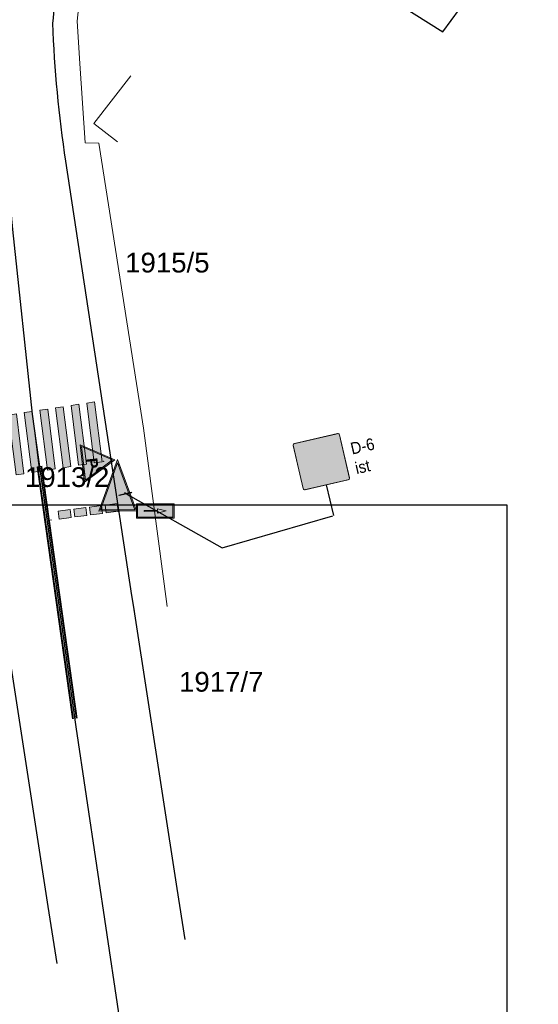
# Model space of a CAD drawing. Header units: metres. Extents: x 6420893 to 6543334, y 5684236 to 5790819.
# Tile 7 of 24: x 6421315 to 6421348, y 5790368 to 5790431. Entities that reach past the tile are written whole.
import ezdxf
from ezdxf.enums import TextEntityAlignment as Align

# ---------------------------------------------------------------- set-up
doc = ezdxf.new("R2010")
doc.units = ezdxf.units.M
doc.header["$XCLIPFRAME"] = 2
for name, color, linetype in [('gaPionowe', 7, 'Continuous'), ('gaPoziome', 7, 'Continuous'), ('zzz.gaHSDomyslna', 7, 'Continuous'), ('zzz.GASYG.Sygnalizator-Opis', 7, 'Continuous'), ('zzz.GASYG.Sygnalizator-Opis-Grupa', 7, 'Continuous'), ('zzz.GASYG.Sygnalizator-Opis-Nazwa', 7, 'Continuous'), ('zzz.GASYG.Sygnalizator-Opis-Stan', 7, 'Continuous'), ('zzz.GASYG.Sygnalizator-Symbol', 7, 'Continuous'), ('zzz.GASYG.Sygnalizator-Symbol-Tlo', 7, 'Continuous'), ('zzz.gaVSDodTekst', 7, 'Continuous'), ('zzz.gaVSDomyslna', 7, 'Continuous'), ('zzz.gaVSNazwa', 7, 'Continuous'), ('zzz.gaVSRamka', 7, 'Continuous'), ('zzz.gaVSStan', 7, 'Continuous'), ('zzz.gaVSWielkość', 7, 'Continuous')]:
    doc.layers.add(name, color=color, linetype=linetype)
doc.layers.add('GESDZI_O', color=7, linetype='Continuous', lineweight=18, true_color=0x008000)
doc.layers.add('GSLINK', color=7, linetype='Continuous', lineweight=18)
doc.layers.add('GSLKRW', color=7, linetype='Continuous', lineweight=25)
doc.styles.add('GA-ATR-TEXT', font='arial.ttf', dxfattribs={"width": 0.9})
doc.styles.add('GA-SGN-TEXT', font='txt.shx')
doc.styles.add('GEO-INFO', font='arial.ttf')
doc.styles.add('Nagłówek_10mm_Ga', font='arialbd.ttf', dxfattribs={"height": 1})
doc.styles.get("Standard").update_dxf_attribs({"font": 'arial.ttf'})
doc.dimstyles.new('GA-LEADER', dxfattribs={"dimtxt": 1, "dimasz": 1, "dimexe": 1, "dimexo": 1, "dimgap": 1, "dimtad": 1, "dimtxsty": 'Standard', "dimcen": 1, "dimadec": 0, "dimazin": 0, "dimtfac": 1, "dimtmove": 0, "dimatfit": 3, "dimfxl": 1, "dimarcsym": 0})
picture_1 = doc.add_image_def('image1.png', size_in_pixel=(1628, 832))

# ---------------------------------------------------------------- blocks, each defined once
blk = doc.blocks.new('A$C8d263936')
at = {"layer": 'GESDZI_O', "linetype": 'Continuous', "lineweight": 0, "style": 'GEO-INFO'}
for s, p in [('1915/5', (6421324.252, 5790415.275, 10.8)), ('1913/2', (6421317.912, 5790401.699, 10.8)), ('1917/7', (6421327.663, 5790388.741, 10.8))]:
    blk.add_text(s, height=1.25, dxfattribs=at).set_placement(p, align=Align.MIDDLE_CENTER)
blk = doc.blocks.new('gaHSPos')
at = {"color": 0, "linetype": 'Continuous', "lineweight": 0}
blk.add_point((0, 0), dxfattribs=at)
blk = doc.blocks.new('*U489')
at = {"layer": 'zzz.gaHSDomyslna'}
for points in [[(3.956, 0.605), (4.45, 0.681), (4.927, -3.106), (4.433, -3.182), (3.956, 0.605)], [(4.944, 0.757), (5.439, 0.833), (5.916, -2.955), (5.421, -3.031), (4.944, 0.757)], [(5.933, 0.908), (6.428, 0.984), (6.905, -2.804), (6.41, -2.879), (5.933, 0.908)], [(6.922, 1.06), (7.417, 1.135), (7.894, -2.652), (7.399, -2.728), (6.922, 1.06)], [(0, 0), (0.494, 0.076), (0.972, -3.712), (0.477, -3.788), (0, 0)], [(0.989, 0.151), (1.483, 0.227), (1.96, -3.561), (1.466, -3.636), (0.989, 0.151)], [(1.978, 0.303), (2.472, 0.378), (2.949, -3.409), (2.455, -3.485), (1.978, 0.303)], [(2.967, 0.454), (3.461, 0.53), (3.938, -3.258), (3.444, -3.334), (2.967, 0.454)]]:
    blk.add_hatch(color=251, dxfattribs=at).paths.add_polyline_path(points)
at = {"layer": 'zzz.gaHSDomyslna', "color": 251, "linetype": 'Continuous', "lineweight": 0}
for points in [[(3.956, 0.605), (4.45, 0.681), (4.927, -3.106), (4.433, -3.182), (3.956, 0.605)], [(4.944, 0.757), (5.439, 0.833), (5.916, -2.955), (5.421, -3.031), (4.944, 0.757)], [(5.933, 0.908), (6.428, 0.984), (6.905, -2.804), (6.41, -2.879), (5.933, 0.908)], [(6.922, 1.06), (7.417, 1.135), (7.894, -2.652), (7.399, -2.728), (6.922, 1.06)], [(0, 0), (0.494, 0.076), (0.972, -3.712), (0.477, -3.788), (0, 0)], [(0.989, 0.151), (1.483, 0.227), (1.96, -3.561), (1.466, -3.636), (0.989, 0.151)], [(1.978, 0.303), (2.472, 0.378), (2.949, -3.409), (2.455, -3.485), (1.978, 0.303)], [(2.967, 0.454), (3.461, 0.53), (3.938, -3.258), (3.444, -3.334), (2.967, 0.454)]]:
    blk.add_lwpolyline(points, close=True, dxfattribs=at)
at = {"layer": 'zzz.gaHSDomyslna', "color": 251}
for p in [(8.003, -2.636), (0.368, -3.804)]:
    blk.add_blockref('gaHSPos', p, dxfattribs=at)
blk = doc.blocks.new('zk.P-14')
at = {"linetype": 'Continuous', "lineweight": 0}
blk.add_hatch(color=0, dxfattribs=at).paths.add_polyline_path([(0.375, -0.5), (0.375, 0), (-0.375, 0), (-0.375, -0.5)])
at = {"color": 0, "linetype": 'Continuous', "lineweight": 0}
blk.add_lwpolyline([(-0.375, 0), (0.375, 0), (0.375, -0.5), (-0.375, -0.5), (-0.375, 0)], dxfattribs=at)
blk = doc.blocks.new('*U491')
at = {"layer": 'zzz.gaHSDomyslna', "color": 251, "rotation": 187.5147775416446}
for p in [(-3.346, -0.441), (-2.355, -0.311), (-1.363, -0.18), (-0.372, -0.049)]:
    blk.add_blockref('zk.P-14', p, dxfattribs=at)
at = {"layer": 'zzz.gaHSDomyslna', "color": 251}
for p in [(0, 0), (-4.247, -0.56)]:
    blk.add_blockref('gaHSPos', p, dxfattribs=at)
blk = doc.blocks.new('*U492')
at = {"layer": 'zzz.gaHSDomyslna', "color": 251}
for points in [[(2.123, -16, 0.12, 0.12, 0), (-0.119, -0.017, 0.12, 0.12, 0)], [(2.36, -15.966, 0.12, 0.12, 0), (0.119, 0.017, 0.12, 0.12, 0)]]:
    blk.add_lwpolyline(points, format="xyseb", dxfattribs=at)
at = {"color": 251}
for p in [(0, 0), (2.242, -15.983)]:
    blk.add_blockref('gaHSPos', p, dxfattribs=at)
blk = doc.blocks.new('gaVSPos')
blk.add_point((0, 0))
blk = doc.blocks.new('gaVSTVcolumn0')
at = {"color": 0, "linetype": 'ByBlock', "lineweight": -2}
for p, q in [((-400, -30), (400, -30)), ((-400, -60), (-400, -30)), ((400, -60), (-400, -60)), ((400, -30), (400, -60))]:
    blk.add_line(p, q, dxfattribs=at)
blk.add_circle((0, 0), 30, dxfattribs=at)
blk = doc.blocks.new('gaVScolumn0')
at = {"color": 0, "linetype": 'ByBlock', "lineweight": -2}
blk.add_line((0, 0), (0, 400), dxfattribs=at)
at = {"color": 7, "style": 'GA-ATR-TEXT', "width": 0.9}
blk.add_attdef('X2', text='', height=150, dxfattribs=at).set_placement((-50, 0), align=Align.BOTTOM_RIGHT)
blk = doc.blocks.new('*U841')
at = {"layer": 'zzz.gaVSDomyslna', "linetype": 'ByBlock', "true_color": 0x2e2e2e}
h = blk.add_hatch(color=250, dxfattribs=at)
edge = h.paths.add_edge_path()
edge.add_line((-280, 594), (280, 594))
edge.add_arc((280, 580), 14, 359.9997, 89.9999, ccw=False)
edge.add_line((294, 580), (294, 20))
edge.add_arc((280, 20), 14, 270.0001, 359.9997, ccw=False)
edge.add_line((280, 6), (-280, 6))
edge.add_arc((-280, 20), 14, 180.0002, 269.9998, ccw=False)
edge.add_line((-294, 20), (-294, 580))
edge.add_arc((-280, 580), 14, 89.9999, 180.0002, ccw=False)
blk = doc.blocks.new('*U842')
at = {"layer": 'zzz.gaVSDomyslna', "color": 7, "linetype": 'ByBlock', "lineweight": 0, "true_color": 0xffffff, "const_width": 6}
blk.add_lwpolyline([(280, 3), (-280, 3, -0.414214), (-297, 20), (-297, 580, -0.414214), (-280, 597), (280, 597, -0.414214), (297, 580), (297, 20, -0.414214), (280, 3, -1)], format="xyb", dxfattribs=at)
blk = doc.blocks.new('*U843')
at = {"layer": 'zzz.gaVSDomyslna', "linetype": 'ByBlock', "true_color": 0xffffff}
blk.add_hatch(color=7, dxfattribs=at).paths.add_polyline_path([(0, 484), (-279.438, 0), (279.438, 0)])
blk = doc.blocks.new('*U844')
at = {"layer": 'zzz.gaVSDomyslna', "linetype": 'ByBlock', "true_color": 0x000000}
h = blk.add_hatch(color=18, dxfattribs=at)
h.paths.add_polyline_path([(-24, 372, 1), (24, 372, 1)])
h.paths.add_polyline_path([(49.7297, 326.351), (0, 345), (-37.2973, 261.081), (-87.4155, 210.963), (-75.7601, 185.321), (-18.6486, 242.432), (-9.72973, 259.459), (0, 186.486), (-46.6216, 121.216), (-77.8378, 27.5676), (-112.5, 23.2348), (-112.5, 11.6777), (-51.0384, 0), (-18.6486, 102.568), (20.4993, 150.613), (90.969, 27.2907), (68.459, 9.13869), (68.459, 0), (93.2432, 0), (134.934, 23.8234), (57.3273, 171.982), (59.8365, 179.509), (49.7297, 223.784), (49.7297, 279.73), (74.5946, 247.095), (74.5946, 163.176), (99.4595, 177.162), (99.4595, 261.081)])
h.paths.add_polyline_path([(219.122, 83.9189), (111.876, 83.9189), (121.645, 65.2703), (228.446, 65.2703)])
h.paths.add_polyline_path([(50.0186, 83.9189), (-16.7151, 83.9189), (-22.6042, 65.2703), (60.675, 65.2703)], flags=17)
h.paths.add_polyline_path([(-66.917, 83.9189), (-219.122, 83.9189), (-228.446, 65.2703), (-73.1332, 65.2703)])
blk = doc.blocks.new('*U845')
at = {"layer": 'zzz.gaVSDomyslna', "color": 7, "linetype": 'Continuous', "lineweight": 0}
blk.add_lwpolyline([(280, 0), (-280, 0, -0.414214), (-300, 20), (-300, 580, -0.414214), (-280, 600), (280, 600, -0.414214), (300, 580), (300, 20, -0.414214)], format="xyb", close=True, dxfattribs=at)
blk = doc.blocks.new('*U840')
at = {"layer": 'zzz.gaVSDomyslna', "color": 7, "linetype": 'ByBlock', "true_color": 0xffffff}
for name, p in [('*U842', (0, 0)), ('*U843', (0, 96))]:
    blk.add_blockref(name, p, dxfattribs=at)
at = {"layer": 'zzz.gaVSDomyslna', "color": 250, "linetype": 'ByBlock', "true_color": 0x2e2e2e}
blk.add_blockref('*U841', (0, 0), dxfattribs=at)
at = {"layer": 'zzz.gaVSDomyslna', "color": 18, "linetype": 'ByBlock', "true_color": 0x000000}
blk.add_blockref('*U844', (0, 108), dxfattribs=at)
at = {"layer": 'zzz.gaVSRamka', "color": 7, "linetype": 'ByBlock'}
blk.add_blockref('*U845', (0, 0), dxfattribs=at)
blk = doc.blocks.new('*U839')
at = {"layer": 'zzz.gaVSDomyslna', "linetype": 'ByBlock'}
blk.add_blockref('*U840', (0, 0), dxfattribs=at)
at = {"layer": 'zzz.gaVSDodTekst', "linetype": 'ByBlock', "flags": 1}
blk.add_attdef('Addtext', text='', height=1, dxfattribs=at).set_placement((0, 0), align=Align.MIDDLE_LEFT)
at = {"layer": 'zzz.gaVSDomyslna', "linetype": 'ByBlock', "flags": 1}
for tag in ['Height', 'Width', 'Position', 'Route', 'ItemNo', 'ID']:
    blk.add_attdef(tag, text='', height=1, dxfattribs=at).set_placement((0, 0), align=Align.MIDDLE_LEFT)
at = {"layer": 'zzz.gaVSNazwa', "linetype": 'ByBlock', "style": 'GA-ATR-TEXT', "width": 0.9}
blk.add_attdef('Name', text='', height=150, dxfattribs=at).set_placement((400, 375), align=Align.MIDDLE_LEFT)
at = {"layer": 'zzz.gaVSStan', "linetype": 'ByBlock', "style": 'GA-ATR-TEXT', "width": 0.9}
blk.add_attdef('State', text='', height=150, dxfattribs=at).set_placement((400, 120), align=Align.MIDDLE_LEFT)
at = {"layer": 'zzz.gaVSWielkość', "linetype": 'ByBlock', "flags": 1}
blk.add_attdef('Size', text='', height=1, dxfattribs=at).set_placement((0, 0), align=Align.MIDDLE_LEFT)
blk = doc.blocks.new('zzzGASYG.Sbig')
at = {"linetype": 'Continuous', "lineweight": 0}
blk.add_hatch(color=0, dxfattribs=at).paths.add_polyline_path([(0, 0), (-0.366, -1), (0.366, -1)])
at = {"color": 0, "linetype": 'Continuous', "lineweight": 0}
blk.add_lwpolyline([(-0.366, -1), (0.366, -1), (0, 0)], close=True, dxfattribs=at)
blk = doc.blocks.new('zzzGASYG.S1')
at = {"linetype": 'Continuous', "lineweight": 0}
h = blk.add_hatch(color=0, dxfattribs=at)
h.paths.add_polyline_path([(0, 0), (-0.366, -1), (0.366, -1)])
h.paths.add_polyline_path([(0.335, -0.978), (-0.335, -0.978), (0, -0.064)], flags=16)
at = {"color": 0, "linetype": 'Continuous', "lineweight": 0}
for points in [[(-0.366, -1), (0.366, -1), (0, 0)], [(-0.335, -0.978), (0.335, -0.978), (0, -0.064)]]:
    blk.add_lwpolyline(points, close=True, dxfattribs=at)
blk = doc.blocks.new('*U937')
at = {"layer": 'zzz.GASYG.Sygnalizator-Symbol', "color": 0}
blk.add_blockref('zzzGASYG.S1', (0, 0), dxfattribs=at)
at = {"layer": 'zzz.GASYG.Sygnalizator-Symbol-Tlo', "color": 7, "true_color": 0xffffff}
blk.add_blockref('zzzGASYG.Sbig', (0, 0), dxfattribs=at)
blk = doc.blocks.new('*U931')
at = {"color": 253}
blk.add_blockref('*U937', (0, 0), dxfattribs=at)
at = {"layer": 'zzz.GASYG.Sygnalizator-Opis', "color": 253, "style": 'GA-SGN-TEXT', "flags": 1}
for tag in ['AddText', 'Info1', 'Info2', 'Info3', 'Info4', 'Route', 'ID']:
    blk.add_attdef(tag, text='', height=0.2437, dxfattribs=at).set_placement((0.44, -0.455), align=Align.MIDDLE_LEFT)
at = {"layer": 'zzz.GASYG.Sygnalizator-Opis-Grupa', "color": 253, "style": 'GA-SGN-TEXT'}
blk.add_attdef('Group', text='', height=0.2437, dxfattribs=at).set_placement((0.44, -0.455), align=Align.MIDDLE_LEFT)
at = {"layer": 'zzz.GASYG.Sygnalizator-Opis-Nazwa', "color": 253, "style": 'GA-SGN-TEXT'}
blk.add_attdef('Name', text='', height=0.2437, dxfattribs=at).set_placement((0.44, -0.1625), align=Align.MIDDLE_LEFT)
at = {"layer": 'zzz.GASYG.Sygnalizator-Opis-Stan', "color": 253, "style": 'GA-SGN-TEXT', "flags": 1}
blk.add_attdef('State', text='', height=0.2437, dxfattribs=at).set_placement((0.44, -0.455), align=Align.MIDDLE_LEFT)
blk = doc.blocks.new('zzzGASYG.S2a-0')
at = {"linetype": 'Continuous', "lineweight": 0}
blk.add_hatch(color=0, dxfattribs=at).paths.add_polyline_path([(-1.076, -0.881), (-1.076, -1.119), (-0.388, -1.119), (-0.388, -0.881)])
at = {"color": 0, "linetype": 'Continuous', "lineweight": 0}
blk.add_lwpolyline([(-1.076, -0.881), (-0.388, -0.881), (-0.388, -1.119), (-1.076, -1.119)], close=True, dxfattribs=at)
blk = doc.blocks.new('zzzGASYG.S2a-1')
at = {"linetype": 'Continuous', "lineweight": 0}
h = blk.add_hatch(color=0, dxfattribs=at)
h.paths.add_polyline_path([(-0.366, -0.859), (-1.098, -0.859), (-1.098, -1.141), (-0.366, -1.141)])
h.paths.add_polyline_path([(-0.388, -0.881), (-0.388, -1.119), (-1.076, -1.119), (-1.076, -0.881)], flags=16)
blk.add_hatch(color=0, dxfattribs=at).paths.add_polyline_path([(-0.948, -1), (-0.777, -1.043), (-0.777, -1.007), (-0.514, -1.007), (-0.514, -0.993), (-0.777, -0.993), (-0.777, -0.957)])
at = {"color": 250, "linetype": 'Continuous', "lineweight": 0}
for points in [[(-1.098, -0.859), (-0.366, -0.859), (-0.366, -1.141), (-1.098, -1.141)], [(-1.076, -0.881), (-0.388, -0.881), (-0.388, -1.119), (-1.076, -1.119)]]:
    blk.add_lwpolyline(points, close=True, dxfattribs=at)
at = {"color": 0, "linetype": 'Continuous', "lineweight": 0}
for points in [[(-0.777, -0.993), (-0.777, -0.957), (-0.948, -1), (-0.777, -1.043), (-0.777, -1.007)], [(-0.777, -0.993), (-0.514, -0.993), (-0.514, -1.007), (-0.777, -1.007)]]:
    blk.add_lwpolyline(points, dxfattribs=at)
blk = doc.blocks.new('*U947')
at = {"layer": 'zzz.GASYG.Sygnalizator-Symbol', "color": 0, "xscale": -1}
blk.add_blockref('zzzGASYG.S2a-1', (0, 0), dxfattribs=at)
at = {"layer": 'zzz.GASYG.Sygnalizator-Symbol-Tlo', "color": 7, "true_color": 0xffffff, "xscale": -1}
blk.add_blockref('zzzGASYG.S2a-0', (0, 0), dxfattribs=at)
blk = doc.blocks.new('*U942')
at = {"color": 253}
blk.add_blockref('*U947', (0, 0), dxfattribs=at)
at = {"layer": 'zzz.GASYG.Sygnalizator-Opis', "color": 253, "style": 'GA-SGN-TEXT', "flags": 1}
for tag in ['AddText', 'Info1', 'Info2', 'Info3', 'Info4', 'Route', 'ID']:
    blk.add_attdef(tag, text='', height=0.2437, dxfattribs=at).set_placement((0.44, -1.655), align=Align.MIDDLE_LEFT)
at = {"layer": 'zzz.GASYG.Sygnalizator-Opis-Grupa', "color": 253, "style": 'GA-SGN-TEXT'}
blk.add_attdef('Group', text='', height=0.2437, dxfattribs=at).set_placement((0.44, -1.655), align=Align.MIDDLE_LEFT)
at = {"layer": 'zzz.GASYG.Sygnalizator-Opis-Nazwa', "color": 253, "style": 'GA-SGN-TEXT'}
blk.add_attdef('Name', text='', height=0.2437, dxfattribs=at).set_placement((0.44, -1.3625), align=Align.MIDDLE_LEFT)
at = {"layer": 'zzz.GASYG.Sygnalizator-Opis-Stan', "color": 253, "style": 'GA-SGN-TEXT', "flags": 1}
blk.add_attdef('State', text='', height=0.2437, dxfattribs=at).set_placement((0.44, -1.655), align=Align.MIDDLE_LEFT)
blk = doc.blocks.new('zzzGASYG.Ssmall')
at = {"linetype": 'Continuous', "lineweight": 0}
blk.add_hatch(color=0, dxfattribs=at).paths.add_polyline_path([(-0.366, -0.634), (0.366, -0.634), (0, 0)])
at = {"color": 0, "linetype": 'Continuous', "lineweight": 0}
blk.add_lwpolyline([(-0.366, -0.634), (0.366, -0.634), (0, 0)], close=True, dxfattribs=at)
blk = doc.blocks.new('zzzGASYG.SP')
at = {"linetype": 'Continuous', "lineweight": 0}
h = blk.add_hatch(color=0, dxfattribs=at)
h.paths.add_polyline_path([(-0.366, -0.634), (0.366, -0.634), (0, 0)])
h.paths.add_polyline_path([(0, -0.044), (0.328, -0.612), (-0.328, -0.612)], flags=16)
at = {"color": 0, "linetype": 'Continuous', "lineweight": 0}
for points in [[(-0.366, -0.634), (0.366, -0.634), (0, 0)], [(-0.328, -0.612), (0.328, -0.612), (0, -0.044)]]:
    blk.add_lwpolyline(points, close=True, dxfattribs=at)
at = {"color": 0, "linetype": 'Continuous', "lineweight": 0, "insert": (0.016, -0.442), "char_height": 0.21966, "width": 0.01918, "attachment_point": 5, "style": 'Nagłówek_10mm_Ga'}
blk.add_mtext('{\\fArial|b1|i0|c238|p34;P}', dxfattribs=at)
blk = doc.blocks.new('*U981')
at = {"layer": 'zzz.GASYG.Sygnalizator-Symbol', "color": 0}
blk.add_blockref('zzzGASYG.SP', (0, 0), dxfattribs=at)
at = {"layer": 'zzz.GASYG.Sygnalizator-Symbol-Tlo', "color": 7, "true_color": 0xffffff}
blk.add_blockref('zzzGASYG.Ssmall', (0, 0), dxfattribs=at)
blk = doc.blocks.new('*U980')
at = {"color": 253}
blk.add_blockref('*U981', (0, 0), dxfattribs=at)
at = {"layer": 'zzz.GASYG.Sygnalizator-Opis', "color": 253, "style": 'GA-SGN-TEXT', "flags": 1}
for tag in ['AddText', 'Info1', 'Info2', 'Info3', 'Info4', 'Route', 'ID']:
    blk.add_attdef(tag, text='', height=0.2437, dxfattribs=at).set_placement((0.44, -0.455), align=Align.MIDDLE_LEFT)
at = {"layer": 'zzz.GASYG.Sygnalizator-Opis-Grupa', "color": 253, "style": 'GA-SGN-TEXT'}
blk.add_attdef('Group', text='', height=0.2437, dxfattribs=at).set_placement((0.44, -0.455), align=Align.MIDDLE_LEFT)
at = {"layer": 'zzz.GASYG.Sygnalizator-Opis-Nazwa', "color": 253, "style": 'GA-SGN-TEXT'}
blk.add_attdef('Name', text='', height=0.2437, dxfattribs=at).set_placement((0.44, -0.1625), align=Align.MIDDLE_LEFT)
at = {"layer": 'zzz.GASYG.Sygnalizator-Opis-Stan', "color": 253, "style": 'GA-SGN-TEXT', "flags": 1}
blk.add_attdef('State', text='', height=0.2437, dxfattribs=at).set_placement((0.44, -0.455), align=Align.MIDDLE_LEFT)

msp = doc.modelspace()

# ---------------------------------------------------------------- linework, layer by layer
at = {"layer": 'Defpoints', "color": 1}
msp.add_lwpolyline([(6421311.27, 5790454.424), (6421312.908, 5790437.14), (6421314.096, 5790421.242), (6421314.461, 5790417.374), (6421315.695, 5790405.676), (6421318.471, 5790385.885), (6421323.033, 5790355.168)], dxfattribs=at)
at = {"layer": 'GSLINK', "linetype": 'Continuous', "lineweight": 18, "elevation": 10.18}
for points in [[(6421328.139, 5790435.61), (6421325.92, 5790437.11), (6421323.1, 5790439.23), (6421319.42, 5790435.23), (6421318.8, 5790432.97), (6421318.54, 5790430.56), (6421318.72, 5790427.87), (6421319.05, 5790422.85)], [(6421321.935, 5790427.101), (6421319.61, 5790424.09), (6421321.1, 5790422.91)], [(6421319.05, 5790422.85), (6421319.92, 5790422.84), (6421322.75, 5790404.8), (6421324.231, 5790393.504)]]:
    msp.add_lwpolyline(points, dxfattribs=at)
at = {"layer": 'GSLKRW', "linetype": 'Continuous', "lineweight": 25, "elevation": 10.18}
msp.add_lwpolyline([(6421322.01, 5790394.21), (6421317.83, 5790421.69, -0.029451), (6421317.01, 5790430.43, -0.072127), (6421318.16, 5790435.43), (6421321.21, 5790441.25)], format="xyb", dxfattribs=at)
for points in [[(6421322.165, 5790393.207), (6421322.01, 5790394.21)], [(6421325.387, 5790372.42), (6421324.88, 5790375.65), (6421322.149, 5790393.312)], [(6421313.98, 5790392.078), (6421316.68, 5790374.52), (6421317.251, 5790370.901)]]:
    msp.add_lwpolyline(points, dxfattribs=at)

# ---------------------------------------------------------------- block references
msp.add_blockref('A$C8d263936', (0, 0))
at = {"xscale": 3.25, "yscale": 3.25}
for name, p, rotation in [('*U980', (6421320.918, 5790402.8), 276.6744690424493), ('*U931', (6421321.103, 5790402.803, 10.08), 0.0286056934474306), ('*U942', (6421321.103, 5790402.803, 10.08), 0.0286056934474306)]:
    msp.add_blockref(name, p, dxfattribs=dict(at, rotation=rotation))
at = {"layer": 'gaPionowe', "linetype": 'ByBlock', "xscale": 0.005, "yscale": 0.005, "zscale": 0.5, "rotation": 12.9393568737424}
msp.add_blockref('*U839', (6421334.329, 5790401.211, 0.06), dxfattribs=at).add_auto_attribs({'Name': 'D-6', 'State': 'ist'})
at = {"layer": 'gaPionowe', "linetype": 'ByBlock', "rotation": 12.93956733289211}
msp.add_blockref('gaVSPos', (6421321.191, 5790402.47, 0.06), dxfattribs=at)
at = {"layer": 'gaPionowe', "linetype": 'ByBlock', "xscale": 0.005, "yscale": 0.005, "zscale": 0.5, "rotation": 12.93956733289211}
msp.add_blockref('gaVScolumn0', (6421334.777, 5790399.262, 0.06), dxfattribs=at)
at = {"layer": 'gaPionowe', "linetype": 'ByBlock', "xscale": 0.001, "yscale": 0.001, "rotation": 12.93956733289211}
msp.add_blockref('gaVSTVcolumn0', (6421321.573, 5790400.674, 0.06), dxfattribs=at)
at = {"layer": 'gaPoziome'}
for name, p in [('*U489', (6421312.229, 5790405.323)), ('*U492', (6421316.156, 5790402.389)), ('*U491', (6421321.134, 5790399.534))]:
    msp.add_blockref(name, p, dxfattribs=at)

# ---------------------------------------------------------------- pictures from other files: only their frames are drawn
image = msp.add_image(picture_1, insert=(6421173.585, 5790322.268), size_in_units=(313.678, 160.307), rotation=0, dxfattribs=dict(brightness=80, fade=30))
image.set_boundary_path([(66.865, 747.875), (893.094, 428.47)])

# ---------------------------------------------------------------- leaders
at = {"layer": 'gaPionowe', "linetype": 'ByBlock'}
for points in [[(6421323.029, 5790441.718, 0.06), (6421341.679, 5790429.878, 0.06), (6421347.724, 5790438.273, 0.06)], [(6421321.573, 5790400.674, 0.06), (6421327.71, 5790397.22, 0.06), (6421334.714, 5790399.244, 0.06)]]:
    msp.add_leader(points, dimstyle='GA-LEADER', override={"dimasz": 0.3}, dxfattribs=at)

doc.saveas('drawing.dxf')
